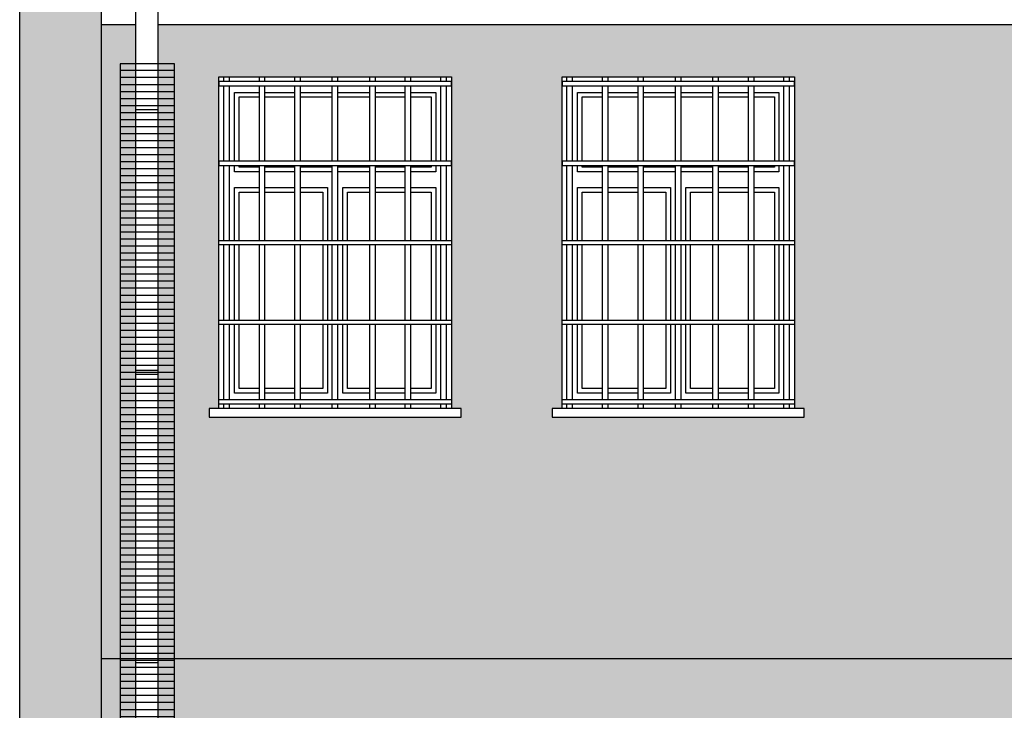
# Model space of a CAD drawing. Header units: millimetres. Extents: x 50026 to 146998, y 1038179 to 1573505.
# Tile 5 of 122: x 50710 to 51155, y 1046590 to 1046902. Entities that reach past the tile are written whole.
import ezdxf

# ---------------------------------------------------------------- set-up
doc = ezdxf.new("R2010")
doc.units = ezdxf.units.MM
doc.header["$LTSCALE"] = 0.025
doc.linetypes.add('CONTINU', pattern=[0])
for name, color, linetype in [('1', 7, 'Continuous'), ('szrafy', 8, 'Continuous'), ('ściany', 5, 'Continuous')]:
    doc.layers.add(name, color=color, linetype=linetype)

# ---------------------------------------------------------------- blocks, each defined once
blk = doc.blocks.new('4')
at = {"layer": 'ściany'}
h = blk.add_hatch(color=254, dxfattribs=at)
h.dxf.hatch_style = 1
h.paths.add_polyline_path([(50747.23, 1047043.56), (50710.23, 1047043.56), (50710.23, 1045831.98), (50747.23, 1045831.98)])
h = blk.add_hatch(color=253, dxfattribs=at)
h.dxf.hatch_style = 1
h.paths.add_polyline_path([(50762.62, 1046899.86), (50747.23, 1046899.86), (50747.23, 1046613.25), (50762.62, 1046613.25)])
h.paths.add_polyline_path([(50762.62, 1046511.35), (50747.23, 1046511.35), (50747.23, 1046248.25), (50762.62, 1046248.25)])
h.paths.add_polyline_path([(50762.62, 1046583.25), (50747.23, 1046583.25), (50747.23, 1046511.35), (50762.62, 1046511.35)])
h.paths.add_polyline_path([(50762.62, 1046218.25), (50747.23, 1046218.25), (50747.23, 1045831.98), (50762.62, 1045831.98)])
h = blk.add_hatch(color=253, dxfattribs=at)
h.dxf.hatch_style = 1
h.paths.add_polyline_path([(53374.84, 1046899.86), (50772.62, 1046899.86), (50772.62, 1046876.35), (50800.23, 1046876.35), (50905.23, 1046876.35), (50905.23, 1046726.35), (50909.63, 1046726.35), (50909.63, 1046722.45), (50795.83, 1046722.45), (50795.83, 1046726.35), (50800.23, 1046726.35), (50800.23, 1046876.35), (50772.62, 1046876.35), (50772.62, 1046613.25), (53374.84, 1046613.25)])
h.paths.add_polyline_path([(52109.83, 1046726.35), (52114.23, 1046726.35), (52114.23, 1046876.35), (52219.23, 1046876.35), (52219.23, 1046726.35), (52223.63, 1046726.35), (52223.63, 1046722.45), (52109.83, 1046722.45)], flags=16)
h.paths.add_polyline_path([(52114.23, 1046730.41), (52219.23, 1046730.41), (52219.23, 1046728.44), (52114.23, 1046728.44)], flags=16)
h.paths.add_polyline_path([(51828.63, 1046726.35), (51828.63, 1046722.45), (51714.83, 1046722.45), (51714.83, 1046726.35), (51719.23, 1046726.35), (51719.23, 1046876.35), (51824.23, 1046876.35), (51824.23, 1046726.35)], flags=16)
h.paths.add_polyline_path([(51824.23, 1046730.41), (51824.23, 1046728.44), (51719.23, 1046728.44), (51719.23, 1046730.41)], flags=0)
h.paths.add_polyline_path([(52314.83, 1046726.35), (52319.23, 1046726.35), (52319.23, 1046876.35), (52424.23, 1046876.35), (52424.23, 1046726.35), (52428.63, 1046726.35), (52428.63, 1046722.45), (52314.83, 1046722.45)], flags=16)
h.paths.add_polyline_path([(52319.23, 1046730.41), (52424.23, 1046730.41), (52424.23, 1046728.44), (52319.23, 1046728.44)], flags=0)
h.paths.add_polyline_path([(51608.63, 1046726.35), (51608.63, 1046722.45), (51494.83, 1046722.45), (51494.83, 1046726.35), (51499.23, 1046726.35), (51499.23, 1046876.35), (51604.23, 1046876.35), (51604.23, 1046726.35)], flags=16)
h.paths.add_polyline_path([(51604.23, 1046730.41), (51604.23, 1046728.44), (51499.23, 1046728.44), (51499.23, 1046730.41)], flags=0)
h.paths.add_polyline_path([(52519.83, 1046726.35), (52524.23, 1046726.35), (52524.23, 1046876.35), (52629.23, 1046876.35), (52629.23, 1046726.35), (52633.63, 1046726.35), (52633.63, 1046722.45), (52519.83, 1046722.45)], flags=16)
h.paths.add_polyline_path([(52524.23, 1046730.41), (52629.23, 1046730.41), (52629.23, 1046728.44), (52524.23, 1046728.44)], flags=16)
h.paths.add_polyline_path([(51403.63, 1046726.35), (51403.63, 1046722.45), (51289.83, 1046722.45), (51289.83, 1046726.35), (51294.23, 1046726.35), (51294.23, 1046876.35), (51399.23, 1046876.35), (51399.23, 1046726.35)], flags=16)
h.paths.add_polyline_path([(51399.23, 1046730.41), (51399.23, 1046728.44), (51294.23, 1046728.44), (51294.23, 1046730.41)], flags=0)
h.paths.add_polyline_path([(52724.83, 1046726.35), (52729.23, 1046726.35), (52729.23, 1046876.35), (52834.23, 1046876.35), (52834.23, 1046726.35), (52838.63, 1046726.35), (52838.63, 1046722.45), (52724.83, 1046722.45)], flags=16)
h.paths.add_polyline_path([(52729.23, 1046730.41), (52834.23, 1046730.41), (52834.23, 1046728.44), (52729.23, 1046728.44)], flags=0)
h.paths.add_polyline_path([(51064.63, 1046726.35), (51064.63, 1046722.45), (50950.83, 1046722.45), (50950.83, 1046726.35), (50955.23, 1046726.35), (50955.23, 1046876.35), (51060.23, 1046876.35), (51060.23, 1046726.35)], flags=16)
h.paths.add_polyline_path([(51060.23, 1046730.41), (51060.23, 1046728.44), (50955.23, 1046728.44), (50955.23, 1046730.41)], flags=0)
h.paths.add_polyline_path([(53083.83, 1046726.35), (53088.23, 1046726.35), (53088.23, 1046876.35), (53193.23, 1046876.35), (53193.23, 1046726.35), (53197.63, 1046726.35), (53197.63, 1046722.45), (53083.83, 1046722.45)], flags=16)
h.paths.add_polyline_path([(53088.23, 1046730.41), (53193.23, 1046730.41), (53193.23, 1046728.44), (53088.23, 1046728.44)], flags=0)
h.paths.add_polyline_path([(53238.83, 1046726.35), (53243.23, 1046726.35), (53243.23, 1046876.35), (53348.23, 1046876.35), (53348.23, 1046726.35), (53352.63, 1046726.35), (53352.63, 1046722.45), (53238.83, 1046722.45)], flags=16)
h.paths.add_polyline_path([(53243.23, 1046730.41), (53348.23, 1046730.41), (53348.23, 1046728.44), (53243.23, 1046728.44)], flags=16)
h = blk.add_hatch(color=254, dxfattribs=at)
h.dxf.hatch_style = 1
h.paths.add_polyline_path([(53374.84, 1046613.25), (50772.62, 1046613.25), (50772.62, 1046583.25), (53374.84, 1046583.25)])
h.paths.add_polyline_path([(53374.84, 1046248.25), (50772.62, 1046248.25), (50772.62, 1046218.25), (50955.23, 1046218.25), (50955.23, 1046081.35), (51060.23, 1046081.35), (51060.23, 1046218.25), (51294.23, 1046218.25), (51294.23, 1046081.35), (51399.23, 1046081.35), (51399.23, 1046218.25), (51499.23, 1046218.25), (51499.23, 1046083.48), (51604.23, 1046083.48), (51604.23, 1046218.25), (51719.23, 1046218.25), (51719.23, 1046081.35), (51824.23, 1046081.35), (51824.23, 1046218.25), (52114.23, 1046218.25), (52114.23, 1046081.35), (52219.23, 1046081.35), (52219.23, 1046218.25), (52319.23, 1046218.25), (52319.23, 1046081.35), (52424.23, 1046081.35), (52424.23, 1046218.25), (52524.23, 1046218.25), (52524.23, 1046081.35), (52629.23, 1046081.35), (52629.23, 1046218.25), (52729.23, 1046218.25), (52729.23, 1046081.35), (52834.23, 1046081.35), (52834.23, 1046218.25), (53088.23, 1046218.25), (53088.23, 1046081.35), (53193.23, 1046081.35), (53193.23, 1046218.25), (53243.23, 1046218.25), (53243.23, 1046081.35), (53348.23, 1046081.35), (53348.23, 1046218.25), (53374.84, 1046218.25)])
h.paths.add_polyline_path([(53400.23, 1046248.25), (53384.84, 1046248.25), (53384.84, 1046218.25), (53400.23, 1046218.25)])
h.paths.add_polyline_path([(53400.23, 1046613.25), (53384.84, 1046613.25), (53384.84, 1046583.25), (53400.23, 1046583.25)])
h.paths.add_polyline_path([(50762.62, 1046613.25), (50747.23, 1046613.25), (50747.23, 1046583.25), (50762.62, 1046583.25)])
h.paths.add_polyline_path([(50762.62, 1046248.25), (50747.23, 1046248.25), (50747.23, 1046218.25), (50762.62, 1046218.25)])

msp = doc.modelspace()

# ---------------------------------------------------------------- hatches: boundary and pattern name
at = {"layer": 'szrafy'}
h = msp.add_hatch(dxfattribs=at)
h.set_pattern_fill('LINE', color=1, style=0)
h.set_pattern_definition([(0, (-127.7404, -2991.5835), (0, 3.175), [])])
h.paths.add_polyline_path([(50780.22038, 1046882.19966), (50755.57998, 1046882.19966), (50755.57998, 1046237.79095), (50780.22038, 1046237.79095)])

# ---------------------------------------------------------------- linework, layer by layer
at = {"layer": '1', "color": 7, "linetype": 'Continuous', "ltscale": 5}
for p, q in [((50762.61819, 1046922.56306), (50762.61819, 1045817.61619)), ((50772.61819, 1046922.56306), (50772.61819, 1045817.61619))]:
    msp.add_line(p, q, dxfattribs=at)
at = {"layer": '1', "color": 1, "linetype": 'CONTINU'}
for p, q in [((50772.61819, 1046863.2967), (50762.61819, 1046863.2967)), ((50772.61819, 1046861.50184), (50762.61819, 1046861.50184)), ((50772.61819, 1046743.58572), (50762.61819, 1046743.58572)), ((50772.61819, 1046741.79086), (50762.61819, 1046741.79086)), ((50772.61819, 1046613.18177), (50762.61819, 1046613.18177)), ((50772.61819, 1046611.38691), (50762.61819, 1046611.38691))]:
    msp.add_line(p, q, dxfattribs=at)
at = {"layer": 'szrafy', "color": 7}
msp.add_lwpolyline([(50780.22038, 1046882.19966), (50755.57998, 1046882.19966), (50755.57998, 1046237.79095), (50780.22038, 1046237.79095)], close=True, dxfattribs=at)
at = {"layer": 'ściany', "color": 2}
for p, q in [((50710.228, 1045774.81503), (50710.228, 1047043.56299)), ((50747.228, 1045774.81503), (50747.228, 1047043.56299)), ((50762.61819, 1046899.86299), (50747.228, 1046899.86299)), ((53374.83782, 1046899.86299), (50772.61819, 1046899.86299))]:
    msp.add_line(p, q, dxfattribs=at)
at = {"layer": 'ściany', "color": 7}
for p, q in [((50802.44274, 1046874.25633), (50802.44274, 1046876.34794)), ((50804.97594, 1046874.25633), (50804.97594, 1046876.34794)), ((50818.50011, 1046874.25633), (50818.50011, 1046876.34794)), ((50821.03332, 1046874.25633), (50821.03332, 1046876.34794)), ((50834.55749, 1046874.25633), (50834.55749, 1046876.34794)), ((50837.09069, 1046874.25633), (50837.09069, 1046876.34794)), ((50851.45242, 1046874.25633), (50851.45242, 1046876.34794)), ((50853.98562, 1046874.25633), (50853.98562, 1046876.34794)), ((50868.36531, 1046874.25633), (50868.36531, 1046876.34794)), ((50870.89851, 1046874.25633), (50870.89851, 1046876.34794)), ((50884.42269, 1046874.25633), (50884.42269, 1046876.34794)), ((50886.95589, 1046874.25633), (50886.95589, 1046876.34794)), ((50900.48006, 1046874.25633), (50900.48006, 1046876.34794)), ((50903.01327, 1046874.25633), (50903.01327, 1046876.34794)), ((50957.44274, 1046874.25633), (50957.44274, 1046876.34794)), ((50959.97594, 1046874.25633), (50959.97594, 1046876.34794)), ((50973.50011, 1046874.25633), (50973.50011, 1046876.34794)), ((50976.03332, 1046874.25633), (50976.03332, 1046876.34794)), ((50989.55749, 1046874.25633), (50989.55749, 1046876.34794)), ((50992.09069, 1046874.25633), (50992.09069, 1046876.34794)), ((51006.45242, 1046874.25633), (51006.45242, 1046876.34794)), ((51008.98562, 1046874.25633), (51008.98562, 1046876.34794)), ((51023.36531, 1046874.25633), (51023.36531, 1046876.34794)), ((51025.89851, 1046874.25633), (51025.89851, 1046876.34794)), ((51039.42269, 1046874.25633), (51039.42269, 1046876.34794)), ((51041.95589, 1046874.25633), (51041.95589, 1046876.34794)), ((51055.48006, 1046874.25633), (51055.48006, 1046876.34794)), ((51058.01327, 1046874.25633), (51058.01327, 1046876.34794)), ((50802.44274, 1046838.2939), (50802.44274, 1046872.28925)), ((50804.97594, 1046838.2939), (50804.97594, 1046872.28925)), ((50818.50011, 1046838.2939), (50818.50011, 1046872.28925)), ((50821.03332, 1046838.2939), (50821.03332, 1046872.28925)), ((50834.55749, 1046838.2939), (50834.55749, 1046872.28925)), ((50837.09069, 1046838.2939), (50837.09069, 1046872.28925)), ((50851.45242, 1046838.2939), (50851.45242, 1046872.28925)), ((50853.98562, 1046838.2939), (50853.98562, 1046872.28925)), ((50868.36531, 1046838.2939), (50868.36531, 1046872.28925)), ((50870.89851, 1046838.2939), (50870.89851, 1046872.28925)), ((50884.42269, 1046838.2939), (50884.42269, 1046872.28925)), ((50886.95589, 1046838.2939), (50886.95589, 1046872.28925)), ((50900.48006, 1046838.2939), (50900.48006, 1046872.28925)), ((50903.01327, 1046838.2939), (50903.01327, 1046872.28925)), ((50957.44274, 1046838.2939), (50957.44274, 1046872.28925)), ((50959.97594, 1046838.2939), (50959.97594, 1046872.28925)), ((50973.50011, 1046838.2939), (50973.50011, 1046872.28925)), ((50976.03332, 1046838.2939), (50976.03332, 1046872.28925)), ((50989.55749, 1046838.2939), (50989.55749, 1046872.28925)), ((50992.09069, 1046838.2939), (50992.09069, 1046872.28925)), ((51006.45242, 1046838.2939), (51006.45242, 1046872.28925)), ((51008.98562, 1046838.2939), (51008.98562, 1046872.28925)), ((51023.36531, 1046838.2939), (51023.36531, 1046872.28925)), ((51025.89851, 1046838.2939), (51025.89851, 1046872.28925)), ((51039.42269, 1046838.2939), (51039.42269, 1046872.28925)), ((51041.95589, 1046838.2939), (51041.95589, 1046872.28925)), ((51055.48006, 1046838.2939), (51055.48006, 1046872.28925)), ((51058.01327, 1046838.2939), (51058.01327, 1046872.28925)), ((50802.44274, 1046802.33148), (50802.44274, 1046836.32682)), ((50804.97594, 1046802.33148), (50804.97594, 1046836.32682)), ((50818.50011, 1046802.33148), (50818.50011, 1046836.32682)), ((50821.03332, 1046802.33148), (50821.03332, 1046836.32682)), ((50834.55749, 1046802.33148), (50834.55749, 1046836.32682)), ((50837.09069, 1046802.33148), (50837.09069, 1046836.32682)), ((50851.45242, 1046802.33148), (50851.45242, 1046836.32682)), ((50853.98562, 1046802.33148), (50853.98562, 1046836.32682)), ((50868.36531, 1046802.33148), (50868.36531, 1046836.32682)), ((50870.89851, 1046802.33148), (50870.89851, 1046836.32682)), ((50884.42269, 1046802.33148), (50884.42269, 1046836.32682)), ((50886.95589, 1046802.33148), (50886.95589, 1046836.32682)), ((50900.48006, 1046802.33148), (50900.48006, 1046836.32682)), ((50903.01327, 1046802.33148), (50903.01327, 1046836.32682)), ((50957.44274, 1046802.33148), (50957.44274, 1046836.32682)), ((50959.97594, 1046802.33148), (50959.97594, 1046836.32682)), ((50973.50011, 1046802.33148), (50973.50011, 1046836.32682)), ((50976.03332, 1046802.33148), (50976.03332, 1046836.32682)), ((50989.55749, 1046802.33148), (50989.55749, 1046836.32682)), ((50992.09069, 1046802.33148), (50992.09069, 1046836.32682)), ((51006.45242, 1046802.33148), (51006.45242, 1046836.32682)), ((51008.98562, 1046802.33148), (51008.98562, 1046836.32682)), ((51023.36531, 1046802.33148), (51023.36531, 1046836.32682)), ((51025.89851, 1046802.33148), (51025.89851, 1046836.32682)), ((51039.42269, 1046802.33148), (51039.42269, 1046836.32682)), ((51041.95589, 1046802.33148), (51041.95589, 1046836.32682)), ((51055.48006, 1046802.33148), (51055.48006, 1046836.32682)), ((51058.01327, 1046802.33148), (51058.01327, 1046836.32682)), ((50802.44274, 1046766.36906), (50802.44274, 1046800.3644)), ((50804.97594, 1046766.36906), (50804.97594, 1046800.3644)), ((50818.50011, 1046766.36906), (50818.50011, 1046800.3644)), ((50821.03332, 1046766.36906), (50821.03332, 1046800.3644)), ((50834.55749, 1046766.36906), (50834.55749, 1046800.3644)), ((50837.09069, 1046766.36906), (50837.09069, 1046800.3644)), ((50851.45242, 1046766.36906), (50851.45242, 1046800.3644)), ((50853.98562, 1046766.36906), (50853.98562, 1046800.3644)), ((50868.36531, 1046766.36906), (50868.36531, 1046800.3644)), ((50870.89851, 1046766.36906), (50870.89851, 1046800.3644)), ((50884.42269, 1046766.36906), (50884.42269, 1046800.3644)), ((50886.95589, 1046766.36906), (50886.95589, 1046800.3644)), ((50900.48006, 1046766.36906), (50900.48006, 1046800.3644)), ((50903.01327, 1046766.36906), (50903.01327, 1046800.3644)), ((50957.44274, 1046766.36906), (50957.44274, 1046800.3644)), ((50959.97594, 1046766.36906), (50959.97594, 1046800.3644)), ((50973.50011, 1046766.36906), (50973.50011, 1046800.3644)), ((50976.03332, 1046766.36906), (50976.03332, 1046800.3644)), ((50989.55749, 1046766.36906), (50989.55749, 1046800.3644)), ((50992.09069, 1046766.36906), (50992.09069, 1046800.3644)), ((51006.45242, 1046766.36906), (51006.45242, 1046800.3644)), ((51008.98562, 1046766.36906), (51008.98562, 1046800.3644)), ((51023.36531, 1046766.36906), (51023.36531, 1046800.3644)), ((51025.89851, 1046766.36906), (51025.89851, 1046800.3644)), ((51039.42269, 1046766.36906), (51039.42269, 1046800.3644)), ((51041.95589, 1046766.36906), (51041.95589, 1046800.3644)), ((51055.48006, 1046766.36906), (51055.48006, 1046800.3644)), ((51058.01327, 1046766.36906), (51058.01327, 1046800.3644)), ((50802.44274, 1046730.40663), (50802.44274, 1046764.40198)), ((50804.97594, 1046730.40663), (50804.97594, 1046764.40198)), ((50818.50011, 1046730.40663), (50818.50011, 1046764.40198)), ((50821.03332, 1046730.40663), (50821.03332, 1046764.40198)), ((50834.55749, 1046730.40663), (50834.55749, 1046764.40198)), ((50837.09069, 1046730.40663), (50837.09069, 1046764.40198)), ((50851.45242, 1046730.40663), (50851.45242, 1046764.40198)), ((50853.98562, 1046730.40663), (50853.98562, 1046764.40198)), ((50868.36531, 1046730.40663), (50868.36531, 1046764.40198)), ((50870.89851, 1046730.40663), (50870.89851, 1046764.40198)), ((50884.42269, 1046730.40663), (50884.42269, 1046764.40198)), ((50886.95589, 1046730.40663), (50886.95589, 1046764.40198)), ((50900.48006, 1046730.40663), (50900.48006, 1046764.40198)), ((50903.01327, 1046730.40663), (50903.01327, 1046764.40198)), ((50957.44274, 1046730.40663), (50957.44274, 1046764.40198)), ((50959.97594, 1046730.40663), (50959.97594, 1046764.40198)), ((50973.50011, 1046730.40663), (50973.50011, 1046764.40198)), ((50976.03332, 1046730.40663), (50976.03332, 1046764.40198)), ((50989.55749, 1046730.40663), (50989.55749, 1046764.40198)), ((50992.09069, 1046730.40663), (50992.09069, 1046764.40198)), ((51006.45242, 1046730.40663), (51006.45242, 1046764.40198)), ((51008.98562, 1046730.40663), (51008.98562, 1046764.40198)), ((51023.36531, 1046730.40663), (51023.36531, 1046764.40198)), ((51025.89851, 1046730.40663), (51025.89851, 1046764.40198)), ((51039.42269, 1046730.40663), (51039.42269, 1046764.40198)), ((51041.95589, 1046730.40663), (51041.95589, 1046764.40198)), ((51055.48006, 1046730.40663), (51055.48006, 1046764.40198)), ((51058.01327, 1046730.40663), (51058.01327, 1046764.40198)), ((50802.44274, 1046726.34794), (50802.44274, 1046728.43955)), ((50804.97594, 1046726.34794), (50804.97594, 1046728.43955)), ((50818.50011, 1046726.34794), (50818.50011, 1046728.43955)), ((50821.03332, 1046726.34794), (50821.03332, 1046728.43955)), ((50834.55749, 1046726.34794), (50834.55749, 1046728.43955)), ((50837.09069, 1046726.34794), (50837.09069, 1046728.43955)), ((50851.45242, 1046726.34794), (50851.45242, 1046728.43955)), ((50853.98562, 1046726.34794), (50853.98562, 1046728.43955)), ((50868.36531, 1046726.34794), (50868.36531, 1046728.43955)), ((50870.89851, 1046726.34794), (50870.89851, 1046728.43955)), ((50884.42269, 1046726.34794), (50884.42269, 1046728.43955)), ((50886.95589, 1046726.34794), (50886.95589, 1046728.43955)), ((50900.48006, 1046726.34794), (50900.48006, 1046728.43955)), ((50903.01327, 1046726.34794), (50903.01327, 1046728.43955)), ((50957.44274, 1046726.34794), (50957.44274, 1046728.43955)), ((50959.97594, 1046726.34794), (50959.97594, 1046728.43955)), ((50973.50011, 1046726.34794), (50973.50011, 1046728.43955)), ((50976.03332, 1046726.34794), (50976.03332, 1046728.43955)), ((50989.55749, 1046726.34794), (50989.55749, 1046728.43955)), ((50992.09069, 1046726.34794), (50992.09069, 1046728.43955)), ((51006.45242, 1046726.34794), (51006.45242, 1046728.43955)), ((51008.98562, 1046726.34794), (51008.98562, 1046728.43955)), ((51023.36531, 1046726.34794), (51023.36531, 1046728.43955)), ((51025.89851, 1046726.34794), (51025.89851, 1046728.43955)), ((51039.42269, 1046726.34794), (51039.42269, 1046728.43955)), ((51041.95589, 1046726.34794), (51041.95589, 1046728.43955)), ((51055.48006, 1046726.34794), (51055.48006, 1046728.43955)), ((51058.01327, 1046726.34794), (51058.01327, 1046728.43955)), ((50762.61819, 1046613.24601), (50747.228, 1046613.24601)), ((53374.83782, 1046613.24601), (50772.61819, 1046613.24601))]:
    msp.add_line(p, q, dxfattribs=at)
at = {"layer": 'ściany', "color": 2}
for points in [[(50800.228, 1046876.34794), (50905.228, 1046876.34794), (50905.228, 1046726.34794), (50800.228, 1046726.34794)], [(50955.228, 1046876.34794), (51060.228, 1046876.34794), (51060.228, 1046726.34794), (50955.228, 1046726.34794)]]:
    msp.add_lwpolyline(points, close=True, dxfattribs=at)
at = {"layer": 'ściany', "color": 7}
for points in [[(50905.228, 1046874.25633), (50800.228, 1046874.25633), (50800.228, 1046872.28925), (50905.228, 1046872.28925)], [(51060.228, 1046874.25633), (50955.228, 1046874.25633), (50955.228, 1046872.28925), (51060.228, 1046872.28925)], [(50905.228, 1046838.2939), (50800.228, 1046838.2939), (50800.228, 1046836.32682), (50905.228, 1046836.32682)], [(51060.228, 1046838.2939), (50955.228, 1046838.2939), (50955.228, 1046836.32682), (51060.228, 1046836.32682)], [(50905.228, 1046800.3644), (50800.228, 1046800.3644), (50800.228, 1046802.33148), (50905.228, 1046802.33148)], [(51060.228, 1046800.3644), (50955.228, 1046800.3644), (50955.228, 1046802.33148), (51060.228, 1046802.33148)], [(50905.228, 1046764.40198), (50800.228, 1046764.40198), (50800.228, 1046766.36906), (50905.228, 1046766.36906)], [(51060.228, 1046764.40198), (50955.228, 1046764.40198), (50955.228, 1046766.36906), (51060.228, 1046766.36906)], [(50905.228, 1046728.43955), (50800.228, 1046728.43955), (50800.228, 1046730.40663), (50905.228, 1046730.40663)], [(51060.228, 1046728.43955), (50955.228, 1046728.43955), (50955.228, 1046730.40663), (51060.228, 1046730.40663)], [(50909.63083, 1046726.34794), (50795.82518, 1046726.34794), (50795.82518, 1046722.45267), (50909.63083, 1046722.45267)], [(51064.63083, 1046726.34794), (50950.82518, 1046726.34794), (50950.82518, 1046722.45267), (51064.63083, 1046722.45267)]]:
    msp.add_lwpolyline(points, close=True, dxfattribs=at)
for points in [[(50807.228, 1046838.2939), (50807.228, 1046869.34794), (50818.50011, 1046869.34794)], [(50807.228, 1046838.2939), (50807.228, 1046869.34794), (50818.50011, 1046869.34794)], [(50821.03332, 1046869.34794), (50834.55749, 1046869.34794)], [(50821.03332, 1046869.34794), (50834.55749, 1046869.34794)], [(50837.09069, 1046869.34794), (50851.45242, 1046869.34794)], [(50837.09069, 1046869.34794), (50851.45242, 1046869.34794)], [(50853.98562, 1046869.34794), (50868.36531, 1046869.34794)], [(50853.98562, 1046869.34794), (50868.36531, 1046869.34794)], [(50870.89851, 1046869.34794), (50884.42269, 1046869.34794)], [(50870.89851, 1046869.34794), (50884.42269, 1046869.34794)], [(50886.95589, 1046869.34794), (50898.228, 1046869.34794), (50898.228, 1046838.2939)], [(50886.95589, 1046869.34794), (50898.228, 1046869.34794), (50898.228, 1046838.2939)], [(50962.228, 1046838.2939), (50962.228, 1046869.34794), (50973.50011, 1046869.34794)], [(50962.228, 1046838.2939), (50962.228, 1046869.34794), (50973.50011, 1046869.34794)], [(50976.03332, 1046869.34794), (50989.55749, 1046869.34794)], [(50976.03332, 1046869.34794), (50989.55749, 1046869.34794)], [(50992.09069, 1046869.34794), (51006.45242, 1046869.34794)], [(50992.09069, 1046869.34794), (51006.45242, 1046869.34794)], [(51008.98562, 1046869.34794), (51023.36531, 1046869.34794)], [(51008.98562, 1046869.34794), (51023.36531, 1046869.34794)], [(51025.89851, 1046869.34794), (51039.42269, 1046869.34794)], [(51025.89851, 1046869.34794), (51039.42269, 1046869.34794)], [(51041.95589, 1046869.34794), (51053.228, 1046869.34794), (51053.228, 1046838.2939)], [(51041.95589, 1046869.34794), (51053.228, 1046869.34794), (51053.228, 1046838.2939)], [(50807.228, 1046833.35875), (50807.228, 1046836.32682)], [(50818.50011, 1046833.35875), (50807.228, 1046833.35875), (50807.228, 1046836.32682)], [(50898.228, 1046836.32682), (50898.228, 1046833.35875), (50886.95589, 1046833.35875)], [(50898.228, 1046836.32682), (50898.228, 1046833.35875)], [(50962.228, 1046833.35875), (50962.228, 1046836.32682)], [(50973.50011, 1046833.35875), (50962.228, 1046833.35875), (50962.228, 1046836.32682)], [(51053.228, 1046836.32682), (51053.228, 1046833.35875), (51041.95589, 1046833.35875)], [(51053.228, 1046836.32682), (51053.228, 1046833.35875)], [(50834.55749, 1046833.35875), (50821.03332, 1046833.35875)], [(50851.45242, 1046833.35875), (50837.09069, 1046833.35875)], [(50868.36531, 1046833.35875), (50853.98562, 1046833.35875)], [(50884.42269, 1046833.35875), (50870.89851, 1046833.35875)], [(50989.55749, 1046833.35875), (50976.03332, 1046833.35875)], [(51006.45242, 1046833.35875), (50992.09069, 1046833.35875)], [(51023.36531, 1046833.35875), (51008.98562, 1046833.35875)], [(51039.42269, 1046833.35875), (51025.89851, 1046833.35875)], [(50807.228, 1046802.33148), (50807.228, 1046826.35875)], [(50807.228, 1046802.33148), (50807.228, 1046826.35875), (50818.50011, 1046826.35875)], [(50821.03332, 1046826.35875), (50834.55749, 1046826.35875)], [(50837.09069, 1046826.35875), (50849.228, 1046826.35875), (50849.228, 1046802.33148)], [(50856.228, 1046802.33148), (50856.228, 1046826.35875), (50868.36531, 1046826.35875)], [(50870.89851, 1046826.35875), (50884.42269, 1046826.35875)], [(50886.95589, 1046826.35875), (50898.228, 1046826.35875), (50898.228, 1046802.33148)], [(50898.228, 1046826.35875), (50898.228, 1046802.33148)], [(50962.228, 1046802.33148), (50962.228, 1046826.35875)], [(50962.228, 1046802.33148), (50962.228, 1046826.35875), (50973.50011, 1046826.35875)], [(50976.03332, 1046826.35875), (50989.55749, 1046826.35875)], [(50992.09069, 1046826.35875), (51004.228, 1046826.35875), (51004.228, 1046802.33148)], [(51011.228, 1046802.33148), (51011.228, 1046826.35875), (51023.36531, 1046826.35875)], [(51025.89851, 1046826.35875), (51039.42269, 1046826.35875)], [(51041.95589, 1046826.35875), (51053.228, 1046826.35875), (51053.228, 1046802.33148)], [(51053.228, 1046826.35875), (51053.228, 1046802.33148)], [(50807.228, 1046766.36906), (50807.228, 1046800.3644)], [(50807.228, 1046766.36906), (50807.228, 1046800.3644)], [(50849.228, 1046800.3644), (50849.228, 1046766.36906)], [(50856.228, 1046766.36906), (50856.228, 1046800.3644)], [(50898.228, 1046800.3644), (50898.228, 1046766.36906)], [(50898.228, 1046800.3644), (50898.228, 1046766.36906)], [(50962.228, 1046766.36906), (50962.228, 1046800.3644)], [(50962.228, 1046766.36906), (50962.228, 1046800.3644)], [(51004.228, 1046800.3644), (51004.228, 1046766.36906)], [(51011.228, 1046766.36906), (51011.228, 1046800.3644)], [(51053.228, 1046800.3644), (51053.228, 1046766.36906)], [(51053.228, 1046800.3644), (51053.228, 1046766.36906)], [(50818.50011, 1046733.34794), (50807.228, 1046733.34794), (50807.228, 1046764.40198)], [(50818.50011, 1046733.34794), (50807.228, 1046733.34794), (50807.228, 1046764.40198)], [(50849.228, 1046764.40198), (50849.228, 1046733.34794), (50837.09069, 1046733.34794)], [(50868.36531, 1046733.34794), (50856.228, 1046733.34794), (50856.228, 1046764.40198)], [(50898.228, 1046764.40198), (50898.228, 1046733.34794), (50886.95589, 1046733.34794)], [(50898.228, 1046764.40198), (50898.228, 1046733.34794), (50886.95589, 1046733.34794)], [(50973.50011, 1046733.34794), (50962.228, 1046733.34794), (50962.228, 1046764.40198)], [(50973.50011, 1046733.34794), (50962.228, 1046733.34794), (50962.228, 1046764.40198)], [(51004.228, 1046764.40198), (51004.228, 1046733.34794), (50992.09069, 1046733.34794)], [(51023.36531, 1046733.34794), (51011.228, 1046733.34794), (51011.228, 1046764.40198)], [(51053.228, 1046764.40198), (51053.228, 1046733.34794), (51041.95589, 1046733.34794)], [(51053.228, 1046764.40198), (51053.228, 1046733.34794), (51041.95589, 1046733.34794)], [(50834.55749, 1046733.34794), (50821.03332, 1046733.34794)], [(50834.55749, 1046733.34794), (50821.03332, 1046733.34794)], [(50849.228, 1046733.34794), (50837.09069, 1046733.34794)], [(50868.36531, 1046733.34794), (50856.228, 1046733.34794)], [(50884.42269, 1046733.34794), (50870.89851, 1046733.34794)], [(50884.42269, 1046733.34794), (50870.89851, 1046733.34794)], [(50989.55749, 1046733.34794), (50976.03332, 1046733.34794)], [(50989.55749, 1046733.34794), (50976.03332, 1046733.34794)], [(51004.228, 1046733.34794), (50992.09069, 1046733.34794)], [(51023.36531, 1046733.34794), (51011.228, 1046733.34794)], [(51039.42269, 1046733.34794), (51025.89851, 1046733.34794)], [(51039.42269, 1046733.34794), (51025.89851, 1046733.34794)]]:
    msp.add_lwpolyline(points, dxfattribs=at)
at = {"layer": 'ściany', "color": 1}
for points in [[(50809.31962, 1046838.2939), (50809.31962, 1046867.25632), (50818.50011, 1046867.25632)], [(50821.03332, 1046867.25632), (50834.55749, 1046867.25632)], [(50837.09069, 1046867.25632), (50851.45242, 1046867.25632)], [(50853.98562, 1046867.25632), (50868.36531, 1046867.25632)], [(50870.89851, 1046867.25632), (50884.42269, 1046867.25632)], [(50886.95589, 1046867.25632), (50896.13638, 1046867.25632), (50896.13638, 1046838.2939)], [(50964.31962, 1046838.2939), (50964.31962, 1046867.25632), (50973.50011, 1046867.25632)], [(50976.03332, 1046867.25632), (50989.55749, 1046867.25632)], [(50992.09069, 1046867.25632), (51006.45242, 1046867.25632)], [(51008.98562, 1046867.25632), (51023.36531, 1046867.25632)], [(51025.89851, 1046867.25632), (51039.42269, 1046867.25632)], [(51041.95589, 1046867.25632), (51051.13638, 1046867.25632), (51051.13638, 1046838.2939)], [(50818.50011, 1046835.45037), (50809.31962, 1046835.45037), (50809.31962, 1046836.32682)], [(50834.55749, 1046835.45037), (50821.03332, 1046835.45037)], [(50851.45242, 1046835.45037), (50837.09069, 1046835.45037)], [(50868.36531, 1046835.45037), (50853.98562, 1046835.45037)], [(50884.42269, 1046835.45037), (50870.89851, 1046835.45037)], [(50896.13638, 1046836.32682), (50896.13638, 1046835.45037), (50886.95589, 1046835.45037)], [(50973.50011, 1046835.45037), (50964.31962, 1046835.45037), (50964.31962, 1046836.32682)], [(50989.55749, 1046835.45037), (50976.03332, 1046835.45037)], [(51006.45242, 1046835.45037), (50992.09069, 1046835.45037)], [(51023.36531, 1046835.45037), (51008.98562, 1046835.45037)], [(51039.42269, 1046835.45037), (51025.89851, 1046835.45037)], [(51051.13638, 1046836.32682), (51051.13638, 1046835.45037), (51041.95589, 1046835.45037)], [(50809.31962, 1046802.33148), (50809.31962, 1046824.26713), (50818.50011, 1046824.26713)], [(50821.03332, 1046824.26713), (50834.55749, 1046824.26713)], [(50837.09069, 1046824.26713), (50847.13638, 1046824.26713), (50847.13638, 1046802.33148)], [(50858.31962, 1046802.33148), (50858.31962, 1046824.26713), (50868.36531, 1046824.26713)], [(50870.89851, 1046824.26713), (50884.42269, 1046824.26713)], [(50886.95589, 1046824.26713), (50896.13638, 1046824.26713), (50896.13638, 1046802.33148)], [(50964.31962, 1046802.33148), (50964.31962, 1046824.26713), (50973.50011, 1046824.26713)], [(50976.03332, 1046824.26713), (50989.55749, 1046824.26713)], [(50992.09069, 1046824.26713), (51002.13638, 1046824.26713), (51002.13638, 1046802.33148)], [(51013.31962, 1046802.33148), (51013.31962, 1046824.26713), (51023.36531, 1046824.26713)], [(51025.89851, 1046824.26713), (51039.42269, 1046824.26713)], [(51041.95589, 1046824.26713), (51051.13638, 1046824.26713), (51051.13638, 1046802.33148)], [(50809.31962, 1046766.36906), (50809.31962, 1046800.3644)], [(50847.13638, 1046800.3644), (50847.13638, 1046766.36906)], [(50858.31962, 1046766.36906), (50858.31962, 1046800.3644)], [(50896.13638, 1046800.3644), (50896.13638, 1046766.36906)], [(50964.31962, 1046766.36906), (50964.31962, 1046800.3644)], [(51002.13638, 1046800.3644), (51002.13638, 1046766.36906)], [(51013.31962, 1046766.36906), (51013.31962, 1046800.3644)], [(51051.13638, 1046800.3644), (51051.13638, 1046766.36906)], [(50818.50011, 1046735.43956), (50809.31962, 1046735.43956), (50809.31962, 1046764.40198)], [(50847.13638, 1046764.40198), (50847.13638, 1046735.43956), (50837.09069, 1046735.43956)], [(50868.36531, 1046735.43956), (50858.31962, 1046735.43956), (50858.31962, 1046764.40198)], [(50896.13638, 1046764.40198), (50896.13638, 1046735.43956), (50886.95589, 1046735.43956)], [(50973.50011, 1046735.43956), (50964.31962, 1046735.43956), (50964.31962, 1046764.40198)], [(51002.13638, 1046764.40198), (51002.13638, 1046735.43956), (50992.09069, 1046735.43956)], [(51023.36531, 1046735.43956), (51013.31962, 1046735.43956), (51013.31962, 1046764.40198)], [(51051.13638, 1046764.40198), (51051.13638, 1046735.43956), (51041.95589, 1046735.43956)], [(50834.55749, 1046735.43956), (50821.03332, 1046735.43956)], [(50884.42269, 1046735.43956), (50870.89851, 1046735.43956)], [(50989.55749, 1046735.43956), (50976.03332, 1046735.43956)], [(51039.42269, 1046735.43956), (51025.89851, 1046735.43956)]]:
    msp.add_lwpolyline(points, dxfattribs=at)

# ---------------------------------------------------------------- block references
at = {"layer": 'szrafy', "color": 24}
msp.add_blockref('4', (0, 0), dxfattribs=at)

doc.saveas('drawing.dxf')
